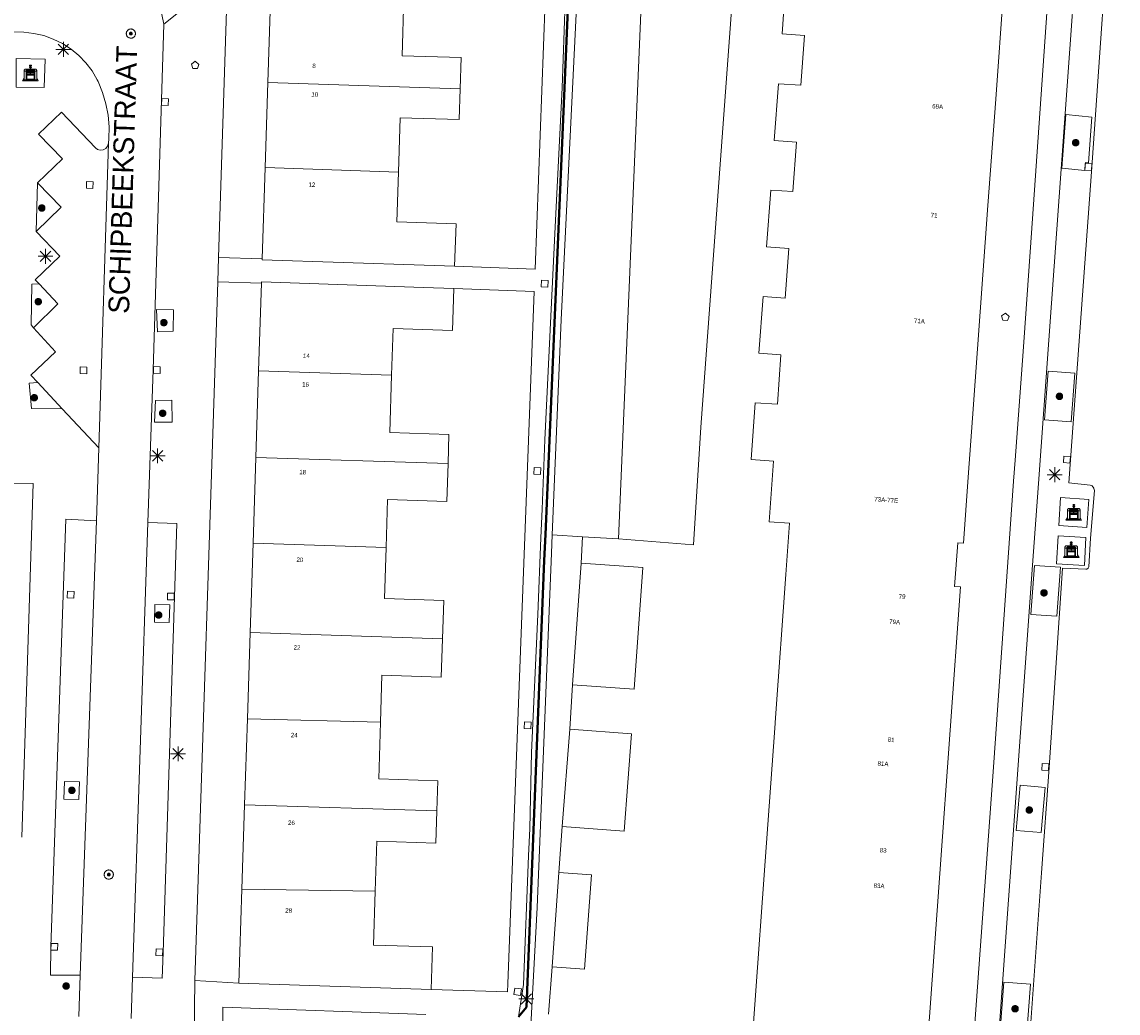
# Model space of a CAD drawing. Header units: metres. Extents: x 135779 to 137489, y 452643 to 455118.
# Tile 148 of 256: x 136192 to 136266, y 453955 to 454021. Entities that reach past the tile are written whole.
import ezdxf
from ezdxf.enums import TextEntityAlignment as Align

# ---------------------------------------------------------------- set-up
doc = ezdxf.new("R2010")
doc.units = ezdxf.units.M
doc.linetypes.add('DGN_Style_4', pattern=[89.853097, 44.898487, -22.449243, 0.056123, -22.449243])
for name, color, linetype, lineweight in [('KTop_BAK_Afval apart plaats', 96, 'Continuous', 13), ('KTop_NAR_Huisnummer (t)', 7, 'Continuous', 13), ('KTop_NAR_Huisnummer tijdelijk (t)', 7, 'Continuous', 13), ('KTop_ORL_Weg_Straatnaam (t)', 7, 'Continuous', 13), ('KTop_PAL_Lichtmast', 40, 'Continuous', 13), ('KTop_PND_Grondvlaksituatie van BAG-pand [tachy]', 1, 'Continuous', 13), ('KTop_PND_Pandscheiding', 40, 'Continuous', 13), ('KTop_PUT_Brandkraan of -put', 1, 'Continuous', 13), ('KTop_PUT_Inspectie- of rioolput', 15, 'Continuous', 13), ('KTop_PUT_Kolk', 15, 'Continuous', 13), ('KTop_SHD_Hek (l)', 15, 'DGN_Style_4', 40), ('KTop_VGO_Boom', 92, 'Continuous', 13), ('KTop_WGD_Fietspad', 40, 'Continuous', 13), ('KTop_WGD_Parkeervlak', 251, 'Continuous', 13), ('KTop_WGD_Rijbaan_Lokale weg', 251, 'Continuous', 13), ('KTop_WGD_Voetpad', 251, 'Continuous', 13), ('KTop_WGD_Voetpad_achterpad', 251, 'Continuous', 13)]:
    doc.layers.add(name, color=color, linetype=linetype, lineweight=lineweight)
doc.styles.add('Style-ROVU', font='ROVU.shx')
doc.styles.add('Style-ROVUCURSIEF', font='ROVUCURSIEF.shx')

# ---------------------------------------------------------------- blocks, each defined once
blk = doc.blocks.new('BAK_Afval_apart_plaats')
at = {"layer": 'KTop_BAK_Afval apart plaats'}
for p, q in [((-0.43, 0.141), (-0.425, 0.168)), ((-0.43, 0.118), (-0.43, 0.141)), ((-0.29, 0.118), (-0.43, 0.118)), ((-0.43, 0.118), (-0.43, -0.457)), ((-0.29, 0.118), (-0.43, 0.118)), ((-0.425, 0.168), (-0.416, 0.193)), ((-0.416, 0.193), (-0.403, 0.215)), ((-0.403, 0.215), (-0.384, 0.24)), ((-0.384, 0.24), (-0.364, 0.258)), ((-0.364, 0.258), (-0.342, 0.272)), ((-0.342, 0.272), (0, 0.272)), ((-0.282, 0.167), (-0.29, 0.146)), ((-0.282, 0.167), (-0.29, 0.146)), ((-0.29, 0.146), (-0.29, 0.118)), ((-0.29, 0.146), (-0.29, 0.118)), ((-0.29, -0.429), (-0.29, 0.118)), ((-0.29, 0.118), (-0.29, -0.429)), ((-0.273, 0.186), (-0.282, 0.167)), ((-0.273, 0.186), (-0.282, 0.167)), ((-0.248, 0.217), (-0.273, 0.186)), ((-0.248, 0.217), (-0.273, 0.186)), ((0.248, 0.217), (-0.248, 0.217)), ((0.248, 0.217), (-0.248, 0.217)), ((-0.242, 0.081), (-0.242, 0.153)), ((-0.242, 0.153), (0.242, 0.153)), ((0.242, 0.081), (-0.242, 0.081)), ((-0.242, 0.034), (-0.242, 0.081)), ((-0.242, 0.081), (0.242, 0.081)), ((-0.242, -0.059), (-0.242, 0.034)), ((-0.242, 0.034), (0.242, 0.034)), ((0.242, 0.034), (-0.242, 0.034)), ((-0.073, 0.513), (-0.072, 0.515)), ((-0.073, 0.513), (-0.073, 0.49)), ((-0.072, 0.511), (-0.073, 0.513)), ((-0.072, 0.511), (-0.073, 0.513)), ((-0.073, 0.49), (-0.072, 0.488)), ((-0.073, 0.399), (-0.073, 0.376)), ((-0.072, 0.397), (-0.073, 0.399)), ((-0.073, 0.376), (-0.072, 0.374)), ((-0.072, 0.515), (-0.071, 0.516)), ((-0.07, 0.51), (-0.072, 0.511)), ((-0.07, 0.51), (-0.072, 0.511)), ((-0.072, 0.488), (-0.07, 0.486)), ((-0.07, 0.396), (-0.072, 0.397)), ((-0.072, 0.374), (-0.07, 0.373)), ((-0.071, 0.516), (-0.07, 0.517)), ((-0.07, 0.517), (-0.067, 0.519)), ((-0.069, 0.509), (-0.07, 0.51)), ((-0.069, 0.509), (-0.07, 0.51)), ((-0.07, 0.486), (-0.069, 0.485)), ((-0.069, 0.395), (-0.07, 0.396)), ((-0.07, 0.373), (-0.069, 0.371)), ((-0.066, 0.507), (-0.069, 0.509)), ((-0.066, 0.507), (-0.069, 0.509)), ((-0.069, 0.485), (-0.066, 0.484)), ((-0.066, 0.394), (-0.069, 0.395)), ((-0.069, 0.371), (-0.066, 0.37)), ((-0.067, 0.519), (-0.065, 0.52)), ((-0.063, 0.506), (-0.066, 0.507)), ((-0.063, 0.506), (-0.066, 0.507)), ((-0.066, 0.484), (-0.063, 0.483)), ((-0.063, 0.392), (-0.066, 0.394)), ((-0.066, 0.37), (-0.063, 0.369)), ((-0.065, 0.52), (-0.061, 0.521)), ((-0.059, 0.505), (-0.063, 0.506)), ((-0.059, 0.505), (-0.063, 0.506)), ((-0.063, 0.483), (-0.059, 0.482)), ((-0.059, 0.391), (-0.063, 0.392)), ((-0.063, 0.369), (-0.059, 0.368)), ((-0.061, 0.521), (-0.055, 0.523)), ((-0.054, 0.504), (-0.059, 0.505)), ((-0.054, 0.504), (-0.059, 0.505)), ((-0.059, 0.482), (-0.054, 0.481)), ((-0.054, 0.39), (-0.059, 0.391)), ((-0.059, 0.368), (-0.054, 0.367)), ((-0.055, 0.523), (-0.049, 0.524)), ((-0.048, 0.503), (-0.054, 0.504)), ((-0.048, 0.503), (-0.054, 0.504)), ((-0.054, 0.481), (-0.048, 0.48)), ((-0.048, 0.389), (-0.054, 0.39)), ((-0.054, 0.367), (-0.048, 0.366)), ((-0.049, 0.524), (-0.043, 0.525)), ((-0.043, 0.502), (-0.048, 0.503)), ((-0.043, 0.502), (-0.048, 0.503)), ((-0.048, 0.48), (-0.043, 0.479)), ((-0.043, 0.388), (-0.048, 0.389)), ((-0.048, 0.366), (-0.043, 0.365)), ((-0.043, 0.525), (-0.035, 0.526)), ((-0.036, 0.501), (-0.043, 0.502)), ((-0.036, 0.501), (-0.043, 0.502)), ((-0.043, 0.479), (-0.036, 0.478)), ((-0.036, 0.388), (-0.043, 0.388)), ((-0.043, 0.365), (-0.036, 0.364)), ((-0.03, 0.501), (-0.036, 0.501)), ((-0.03, 0.501), (-0.036, 0.501)), ((-0.036, 0.478), (-0.03, 0.478)), ((-0.03, 0.387), (-0.036, 0.388)), ((-0.036, 0.364), (-0.03, 0.364)), ((-0.035, 0.526), (-0.029, 0.527)), ((-0.021, 0.5), (-0.03, 0.501)), ((-0.021, 0.5), (-0.03, 0.501)), ((-0.03, 0.478), (-0.028, 0.478)), ((-0.021, 0.387), (-0.03, 0.387)), ((-0.03, 0.364), (-0.028, 0.364)), ((-0.029, 0.527), (-0.023, 0.527)), ((-0.028, 0.478), (-0.021, 0.477)), ((-0.028, 0.468), (-0.028, 0.478)), ((-0.028, 0.478), (-0.021, 0.477)), ((-0.028, 0.4), (-0.028, 0.468)), ((-0.028, 0.468), (-0.021, 0.468)), ((-0.021, 0.468), (-0.028, 0.468)), ((-0.021, 0.4), (-0.028, 0.4)), ((-0.028, 0.364), (-0.021, 0.363)), ((-0.028, 0.355), (-0.028, 0.364)), ((-0.028, 0.364), (-0.021, 0.363)), ((-0.028, 0.272), (-0.028, 0.355)), ((-0.028, 0.355), (-0.021, 0.354)), ((-0.021, 0.354), (-0.028, 0.355)), ((0.028, 0.272), (-0.028, 0.272)), ((-0.023, 0.527), (-0.013, 0.528)), ((-0.014, 0.5), (-0.021, 0.5)), ((-0.014, 0.5), (-0.021, 0.5)), ((-0.021, 0.477), (-0.014, 0.477)), ((-0.021, 0.477), (-0.014, 0.477)), ((-0.021, 0.468), (-0.014, 0.468)), ((-0.014, 0.468), (-0.021, 0.468)), ((-0.014, 0.399), (-0.021, 0.4)), ((-0.014, 0.386), (-0.021, 0.387)), ((-0.021, 0.363), (-0.014, 0.363)), ((-0.021, 0.363), (-0.014, 0.363)), ((-0.021, 0.354), (-0.014, 0.354)), ((-0.014, 0.354), (-0.021, 0.354)), ((0, 0.5), (-0.014, 0.5)), ((0, 0.5), (-0.014, 0.5)), ((-0.014, 0.477), (0, 0.477)), ((-0.014, 0.477), (0, 0.477)), ((-0.014, 0.468), (0, 0.468)), ((0, 0.468), (-0.014, 0.468)), ((0, 0.399), (-0.014, 0.399)), ((0, 0.386), (-0.014, 0.386)), ((-0.014, 0.363), (0, 0.363)), ((-0.014, 0.363), (0, 0.363)), ((-0.014, 0.354), (0, 0.354)), ((0, 0.354), (-0.014, 0.354)), ((-0.013, 0.528), (-0.005, 0.528)), ((-0.005, 0.528), (0, 0.528)), ((0, 0.528), (0.005, 0.528)), ((0, 0.5), (0, 0.477)), ((0, 0.477), (0, 0.5)), ((0, 0.477), (0, 0.5)), ((0, 0.5), (0.014, 0.5)), ((0.014, 0.5), (0, 0.5)), ((0.014, 0.477), (0, 0.477)), ((0, 0.477), (0.014, 0.477)), ((0.014, 0.468), (0, 0.468)), ((0, 0.468), (0, 0.399)), ((0, 0.468), (0, 0.399)), ((0.014, 0.468), (0, 0.468)), ((0, 0.399), (0.014, 0.399)), ((0, 0.363), (0, 0.386)), ((0, 0.363), (0, 0.386)), ((0, 0.386), (0.014, 0.386)), ((0.014, 0.363), (0, 0.363)), ((0, 0.363), (0.014, 0.363)), ((0, 0.354), (0.014, 0.354)), ((0, 0.272), (0, 0.354)), ((0, 0.354), (0, 0.272)), ((0.014, 0.354), (0, 0.354)), ((0, 0.272), (0.342, 0.272)), ((0.028, 0.272), (0, 0.272)), ((0, 0.272), (0.028, 0.272)), ((0.005, 0.528), (0.013, 0.528)), ((0.013, 0.528), (0.023, 0.527)), ((0.014, 0.5), (0.021, 0.5)), ((0.021, 0.5), (0.014, 0.5)), ((0.021, 0.477), (0.014, 0.477)), ((0.014, 0.477), (0.021, 0.477)), ((0.021, 0.468), (0.014, 0.468)), ((0.021, 0.468), (0.014, 0.468)), ((0.014, 0.399), (0.021, 0.4)), ((0.014, 0.386), (0.021, 0.387)), ((0.021, 0.363), (0.014, 0.363)), ((0.014, 0.363), (0.021, 0.363)), ((0.014, 0.354), (0.021, 0.354)), ((0.021, 0.354), (0.014, 0.354)), ((0.021, 0.5), (0.03, 0.501)), ((0.03, 0.501), (0.021, 0.5)), ((0.028, 0.478), (0.021, 0.477)), ((0.021, 0.477), (0.028, 0.478)), ((0.021, 0.468), (0.028, 0.468)), ((0.028, 0.468), (0.021, 0.468)), ((0.028, 0.468), (0.021, 0.468)), ((0.021, 0.4), (0.028, 0.4)), ((0.021, 0.387), (0.03, 0.387)), ((0.028, 0.364), (0.021, 0.363)), ((0.021, 0.363), (0.028, 0.364)), ((0.021, 0.354), (0.028, 0.355)), ((0.028, 0.355), (0.021, 0.354)), ((0.023, 0.527), (0.029, 0.527)), ((0.03, 0.478), (0.028, 0.478)), ((0.028, 0.478), (0.028, 0.468)), ((0.028, 0.4), (0.028, 0.468)), ((0.03, 0.364), (0.028, 0.364)), ((0.028, 0.364), (0.028, 0.355)), ((0.028, 0.355), (0.028, 0.272)), ((0.029, 0.527), (0.035, 0.526)), ((0.03, 0.501), (0.036, 0.501)), ((0.036, 0.501), (0.03, 0.501)), ((0.036, 0.478), (0.03, 0.478)), ((0.03, 0.387), (0.036, 0.388)), ((0.036, 0.364), (0.03, 0.364)), ((0.035, 0.526), (0.043, 0.525)), ((0.036, 0.501), (0.043, 0.502)), ((0.043, 0.502), (0.036, 0.501)), ((0.043, 0.479), (0.036, 0.478)), ((0.036, 0.388), (0.043, 0.388)), ((0.043, 0.365), (0.036, 0.364)), ((0.043, 0.525), (0.049, 0.524)), ((0.043, 0.502), (0.048, 0.503)), ((0.048, 0.503), (0.043, 0.502)), ((0.048, 0.48), (0.043, 0.479)), ((0.043, 0.388), (0.048, 0.389)), ((0.048, 0.366), (0.043, 0.365)), ((0.048, 0.503), (0.054, 0.504)), ((0.054, 0.504), (0.048, 0.503)), ((0.054, 0.481), (0.048, 0.48)), ((0.048, 0.389), (0.054, 0.39)), ((0.054, 0.367), (0.048, 0.366)), ((0.049, 0.524), (0.055, 0.523)), ((0.054, 0.504), (0.059, 0.505)), ((0.059, 0.505), (0.054, 0.504)), ((0.059, 0.482), (0.054, 0.481)), ((0.054, 0.39), (0.059, 0.391)), ((0.059, 0.368), (0.054, 0.367)), ((0.055, 0.523), (0.061, 0.521)), ((0.059, 0.505), (0.063, 0.506)), ((0.063, 0.506), (0.059, 0.505)), ((0.063, 0.483), (0.059, 0.482)), ((0.059, 0.391), (0.063, 0.392)), ((0.063, 0.369), (0.059, 0.368)), ((0.061, 0.521), (0.065, 0.52)), ((0.063, 0.506), (0.066, 0.507)), ((0.066, 0.507), (0.063, 0.506)), ((0.066, 0.484), (0.063, 0.483)), ((0.063, 0.392), (0.066, 0.394)), ((0.066, 0.37), (0.063, 0.369)), ((0.065, 0.52), (0.067, 0.519)), ((0.066, 0.507), (0.069, 0.509)), ((0.069, 0.509), (0.066, 0.507)), ((0.069, 0.485), (0.066, 0.484)), ((0.066, 0.394), (0.069, 0.395)), ((0.069, 0.371), (0.066, 0.37)), ((0.067, 0.519), (0.07, 0.517)), ((0.069, 0.509), (0.07, 0.51)), ((0.07, 0.51), (0.069, 0.509)), ((0.07, 0.486), (0.069, 0.485)), ((0.069, 0.395), (0.07, 0.396)), ((0.07, 0.373), (0.069, 0.371)), ((0.07, 0.517), (0.071, 0.516)), ((0.07, 0.51), (0.072, 0.511)), ((0.072, 0.511), (0.07, 0.51)), ((0.072, 0.488), (0.07, 0.486)), ((0.07, 0.396), (0.072, 0.397)), ((0.072, 0.374), (0.07, 0.373)), ((0.071, 0.516), (0.072, 0.515)), ((0.072, 0.515), (0.073, 0.513)), ((0.072, 0.511), (0.073, 0.513)), ((0.073, 0.513), (0.072, 0.511)), ((0.073, 0.49), (0.072, 0.488)), ((0.072, 0.397), (0.073, 0.399)), ((0.073, 0.376), (0.072, 0.374)), ((0.073, 0.513), (0.073, 0.49)), ((0.073, 0.399), (0.073, 0.376)), ((0.242, 0.153), (0.242, 0.081)), ((0.242, 0.081), (0.242, 0.034)), ((0.242, 0.034), (0.242, -0.059)), ((0.273, 0.186), (0.248, 0.217)), ((0.273, 0.186), (0.248, 0.217)), ((0.282, 0.167), (0.273, 0.186)), ((0.282, 0.167), (0.273, 0.186)), ((0.29, 0.146), (0.282, 0.167)), ((0.29, 0.146), (0.282, 0.167)), ((0.29, 0.118), (0.29, 0.146)), ((0.29, 0.118), (0.29, 0.146)), ((0.43, 0.118), (0.29, 0.118)), ((0.29, 0.118), (0.29, -0.429)), ((0.43, 0.118), (0.29, 0.118)), ((0.29, -0.429), (0.29, 0.118)), ((0.342, 0.272), (0.364, 0.258)), ((0.364, 0.258), (0.384, 0.24)), ((0.384, 0.24), (0.403, 0.215)), ((0.403, 0.215), (0.416, 0.193)), ((0.416, 0.193), (0.425, 0.168)), ((0.425, 0.168), (0.43, 0.141)), ((0.43, 0.141), (0.43, 0.118)), ((0.43, -0.457), (0.43, 0.118)), ((-0.528, -0.528), (-0.43, -0.332)), ((0.528, -0.528), (-0.528, -0.528)), ((-0.43, -0.332), (-0.43, -0.457)), ((-0.43, -0.457), (0.43, -0.457)), ((-0.43, -0.457), (0.43, -0.457)), ((0.29, -0.429), (-0.29, -0.429)), ((-0.29, -0.429), (0.29, -0.429)), ((0.242, -0.059), (-0.242, -0.059)), ((-0.242, -0.059), (-0.242, -0.092)), ((0.242, -0.059), (-0.242, -0.059)), ((-0.242, -0.092), (0.242, -0.092)), ((-0.242, -0.11), (-0.242, -0.092)), ((-0.242, -0.092), (0.242, -0.092)), ((0.242, -0.11), (-0.242, -0.11)), ((0.242, -0.11), (-0.242, -0.11)), ((-0.242, -0.147), (0.242, -0.147)), ((-0.242, -0.41), (-0.242, -0.147)), ((0.242, -0.41), (-0.242, -0.41)), ((0.242, -0.11), (0.242, -0.059)), ((0.242, -0.092), (0.242, -0.11)), ((0.242, -0.092), (0.242, -0.11)), ((0.242, -0.147), (0.242, -0.41)), ((0.43, -0.457), (0.43, -0.332)), ((0.43, -0.332), (0.528, -0.528))]:
    blk.add_line(p, q, dxfattribs=at)
at = {"layer": 'KTop_BAK_Afval apart plaats', "flags": 128}
blk.add_lwpolyline([(0.029, 0.413), (0.035, 0.412), (0.043, 0.411), (0.049, 0.41), (0.055, 0.409), (0.061, 0.407), (0.065, 0.406), (0.067, 0.405), (0.07, 0.403), (0.071, 0.402), (0.072, 0.401), (0.073, 0.399), (0.072, 0.397), (0.07, 0.396), (0.069, 0.395), (0.066, 0.394), (0.063, 0.392), (0.059, 0.391), (0.054, 0.39), (0.048, 0.389), (0.043, 0.388), (0.036, 0.388), (0.03, 0.387), (0.021, 0.387), (0.014, 0.386), (0, 0.386), (-0.014, 0.386), (-0.021, 0.387), (-0.03, 0.387), (-0.036, 0.388), (-0.043, 0.388), (-0.048, 0.389), (-0.054, 0.39), (-0.059, 0.391), (-0.063, 0.392), (-0.066, 0.394), (-0.069, 0.395), (-0.07, 0.396), (-0.072, 0.397), (-0.073, 0.399), (-0.072, 0.401), (-0.071, 0.402), (-0.07, 0.403), (-0.067, 0.405), (-0.065, 0.406), (-0.061, 0.407), (-0.055, 0.409), (-0.049, 0.41), (-0.043, 0.411), (-0.035, 0.412), (-0.029, 0.413), (-0.028, 0.413), (-0.028, 0.4), (-0.021, 0.4), (-0.014, 0.399), (0, 0.399), (0.014, 0.399), (0.021, 0.4), (0.028, 0.4), (0.028, 0.413), (0.029, 0.413), (0.028, 0.413)], dxfattribs=at)
at = {"layer": 'KTop_BAK_Afval apart plaats'}
for p in [(0, 0), (-0.43, -0.457)]:
    blk.add_point(p, dxfattribs=at)
blk = doc.blocks.new('PAL_Lichtmast')
at = {"layer": 'KTop_PAL_Lichtmast'}
for p, q in [((-0.354, -0.354), (0.354, 0.354)), ((0.354, -0.354), (-0.354, 0.354)), ((0, -0.5), (0, 0.5)), ((-0.5, 0), (0.5, 0))]:
    blk.add_line(p, q, dxfattribs=at)
blk = doc.blocks.new('PUT_Brandkraan_of_-put')
at = {"layer": 'KTop_PUT_Brandkraan of -put'}
for p, q in [((-0.25, 0.034), (0, 0.25)), ((-0.158, -0.25), (-0.25, 0.034)), ((0, 0.25), (0.25, 0.033)), ((0.25, 0.033), (0.158, -0.25)), ((0.158, -0.25), (-0.158, -0.25))]:
    blk.add_line(p, q, dxfattribs=at)
blk = doc.blocks.new('PUT_Inspectie-_of_rioolput')
at = {"layer": 'KTop_PUT_Inspectie- of rioolput', "flags": 128}
for points in [[(0.31, 0), (0.308, 0.032), (0.303, 0.064), (0.294, 0.095), (0.283, 0.126), (0.268, 0.155), (0.25, 0.182), (0.23, 0.207), (0.207, 0.23), (0.182, 0.25), (0.154, 0.268), (0.126, 0.283), (0.095, 0.294), (0.064, 0.303), (0.032, 0.308), (0, 0.309), (-0.032, 0.308), (-0.064, 0.303), (-0.096, 0.294), (-0.126, 0.283), (-0.155, 0.268), (-0.182, 0.25), (-0.207, 0.23), (-0.23, 0.207), (-0.25, 0.182), (-0.268, 0.154), (-0.283, 0.126), (-0.294, 0.095), (-0.303, 0.064), (-0.308, 0.032), (-0.309, 0), (-0.308, -0.032), (-0.303, -0.064), (-0.294, -0.096), (-0.283, -0.126), (-0.268, -0.155), (-0.25, -0.182), (-0.23, -0.207), (-0.207, -0.23), (-0.182, -0.25), (-0.155, -0.268), (-0.126, -0.283), (-0.096, -0.294), (-0.064, -0.303), (-0.032, -0.308), (0, -0.309), (0.032, -0.308), (0.064, -0.303), (0.095, -0.294), (0.126, -0.283), (0.155, -0.268), (0.182, -0.25), (0.207, -0.23), (0.23, -0.207), (0.25, -0.182), (0.268, -0.155), (0.283, -0.126), (0.294, -0.096), (0.303, -0.064), (0.308, -0.032), (0.31, 0)], [(0.095, 0), (0.094, 0.009), (0.092, 0.019), (0.09, 0.029), (0.086, 0.038), (0.082, 0.047), (0.076, 0.055), (0.07, 0.063), (0.063, 0.07), (0.055, 0.076), (0.047, 0.082), (0.038, 0.086), (0.029, 0.09), (0.019, 0.092), (0.009, 0.094), (0, 0.094), (-0.01, 0.094), (-0.02, 0.092), (-0.029, 0.09), (-0.039, 0.086), (-0.048, 0.082), (-0.056, 0.076), (-0.064, 0.07), (-0.071, 0.063), (-0.077, 0.055), (-0.082, 0.047), (-0.087, 0.038), (-0.09, 0.029), (-0.093, 0.019), (-0.094, 0.009), (-0.095, 0), (-0.094, -0.01), (-0.093, -0.02), (-0.09, -0.029), (-0.087, -0.039), (-0.082, -0.048), (-0.077, -0.056), (-0.071, -0.064), (-0.064, -0.071), (-0.056, -0.077), (-0.047, -0.082), (-0.039, -0.087), (-0.029, -0.09), (-0.02, -0.093), (-0.01, -0.094), (0, -0.095), (0.009, -0.094), (0.019, -0.093), (0.029, -0.09), (0.038, -0.087), (0.047, -0.082), (0.055, -0.077), (0.063, -0.071), (0.07, -0.064), (0.076, -0.056), (0.082, -0.047), (0.086, -0.039), (0.09, -0.029), (0.092, -0.02), (0.094, -0.01), (0.095, 0)], [(0.035, 0), (0.034, 0.003), (0.034, 0.007), (0.033, 0.01), (0.031, 0.014), (0.03, 0.017), (0.028, 0.02), (0.026, 0.023), (0.023, 0.026), (0.02, 0.028), (0.017, 0.03), (0.014, 0.031), (0.01, 0.033), (0.007, 0.034), (0.003, 0.034), (0, 0.034), (-0.004, 0.034), (-0.007, 0.034), (-0.011, 0.033), (-0.014, 0.031), (-0.018, 0.03), (-0.021, 0.028), (-0.023, 0.026), (-0.026, 0.023), (-0.028, 0.02), (-0.03, 0.017), (-0.032, 0.014), (-0.033, 0.01), (-0.034, 0.007), (-0.035, 0.003), (-0.035, 0), (-0.035, -0.004), (-0.034, -0.007), (-0.033, -0.011), (-0.032, -0.014), (-0.03, -0.018), (-0.028, -0.021), (-0.026, -0.023), (-0.023, -0.026), (-0.021, -0.028), (-0.017, -0.03), (-0.014, -0.032), (-0.011, -0.033), (-0.007, -0.034), (-0.004, -0.035), (0, -0.035), (0.003, -0.035), (0.007, -0.034), (0.01, -0.033), (0.014, -0.032), (0.017, -0.03), (0.02, -0.028), (0.023, -0.026), (0.026, -0.023), (0.028, -0.021), (0.03, -0.017), (0.031, -0.014), (0.033, -0.011), (0.034, -0.007), (0.034, -0.004), (0.035, 0)], [(0.01, 0.02), (0.007, 0.02), (0.005, 0.021), (0.003, 0.022), (0.001, 0.022), (-0.001, 0.022), (-0.004, 0.022), (-0.006, 0.021), (-0.008, 0.02), (-0.01, 0.019), (-0.012, 0.018), (-0.014, 0.017), (-0.016, 0.015), (-0.017, 0.013), (-0.019, 0.012), (-0.02, 0.009), (-0.021, 0.007), (-0.022, 0.005), (-0.022, 0.003), (-0.022, 0.001), (-0.022, -0.001), (-0.022, -0.004), (-0.022, -0.006), (-0.021, -0.008), (-0.02, -0.01), (-0.019, -0.012), (-0.017, -0.014), (-0.016, -0.016), (-0.014, -0.017), (-0.012, -0.019), (-0.01, -0.02), (-0.008, -0.021), (-0.006, -0.022), (-0.003, -0.022), (-0.001, -0.022), (0.001, -0.022), (0.003, -0.022), (0.005, -0.022), (0.008, -0.021), (0.01, -0.02), (0.012, -0.019), (0.014, -0.017), (0.015, -0.016), (0.017, -0.014), (0.018, -0.012), (0.02, -0.01), (0.02, -0.008), (0.021, -0.006), (0.022, -0.003), (0.022, -0.001), (0.022, 0.001), (0.022, 0.003), (0.021, 0.005), (0.02, 0.008), (0.019, 0.01), (0.018, 0.012), (0.017, 0.014), (0.015, 0.015), (0.013, 0.017), (0.012, 0.018), (0.01, 0.02)]]:
    blk.add_lwpolyline(points, dxfattribs=at)
blk = doc.blocks.new('PUT_Kolk')
at = {"layer": 'KTop_PUT_Kolk', "flags": 128}
blk.add_lwpolyline([(0.225, -0.225), (0.225, 0.225), (-0.225, 0.225), (-0.225, -0.225), (0.225, -0.225)], dxfattribs=at)
blk = doc.blocks.new('VGO_Boom')
at = {"layer": 'KTop_VGO_Boom', "flags": 128}
for points in [[(0.215, 0), (0.214, 0.022), (0.21, 0.045), (0.204, 0.066), (0.196, 0.087), (0.186, 0.108), (0.174, 0.126), (0.16, 0.144), (0.144, 0.16), (0.126, 0.174), (0.107, 0.186), (0.087, 0.196), (0.066, 0.204), (0.045, 0.21), (0.022, 0.214), (-0.001, 0.215), (-0.023, 0.214), (-0.045, 0.21), (-0.067, 0.204), (-0.088, 0.196), (-0.108, 0.186), (-0.127, 0.174), (-0.144, 0.16), (-0.16, 0.144), (-0.174, 0.126), (-0.187, 0.107), (-0.197, 0.087), (-0.205, 0.066), (-0.211, 0.045), (-0.214, 0.022), (-0.215, -0.001), (-0.214, -0.023), (-0.211, -0.045), (-0.205, -0.067), (-0.197, -0.088), (-0.187, -0.108), (-0.174, -0.127), (-0.16, -0.144), (-0.144, -0.16), (-0.127, -0.174), (-0.108, -0.187), (-0.088, -0.197), (-0.067, -0.205), (-0.045, -0.211), (-0.023, -0.214), (0, -0.215), (0.022, -0.214), (0.045, -0.211), (0.066, -0.205), (0.087, -0.197), (0.108, -0.187), (0.126, -0.174), (0.144, -0.16), (0.16, -0.144), (0.174, -0.127), (0.186, -0.108), (0.196, -0.088), (0.204, -0.067), (0.21, -0.045), (0.214, -0.023), (0.215, -0.001)], [(0.155, 0), (0.154, 0.016), (0.152, 0.032), (0.147, 0.048), (0.142, 0.063), (0.134, 0.078), (0.125, 0.091), (0.115, 0.104), (0.104, 0.115), (0.091, 0.125), (0.077, 0.134), (0.063, 0.142), (0.048, 0.147), (0.032, 0.152), (0.016, 0.154), (-0.001, 0.155), (-0.017, 0.154), (-0.033, 0.152), (-0.048, 0.147), (-0.064, 0.142), (-0.078, 0.134), (-0.092, 0.125), (-0.104, 0.115), (-0.116, 0.104), (-0.126, 0.091), (-0.135, 0.077), (-0.142, 0.063), (-0.148, 0.048), (-0.152, 0.032), (-0.155, 0.016), (-0.155, -0.001), (-0.155, -0.017), (-0.152, -0.033), (-0.148, -0.048), (-0.142, -0.064), (-0.135, -0.078), (-0.126, -0.092), (-0.116, -0.104), (-0.104, -0.116), (-0.092, -0.126), (-0.078, -0.135), (-0.064, -0.142), (-0.048, -0.148), (-0.033, -0.152), (-0.017, -0.155), (0, -0.155), (0.016, -0.155), (0.032, -0.152), (0.048, -0.148), (0.063, -0.142), (0.078, -0.135), (0.091, -0.126), (0.104, -0.116), (0.115, -0.104), (0.125, -0.092), (0.134, -0.078), (0.142, -0.064), (0.147, -0.048), (0.152, -0.033), (0.154, -0.017), (0.155, -0.001)], [(0.095, 0), (0.094, 0.01), (0.093, 0.02), (0.09, 0.029), (0.087, 0.039), (0.082, 0.048), (0.077, 0.056), (0.071, 0.064), (0.064, 0.071), (0.056, 0.077), (0.047, 0.082), (0.039, 0.087), (0.029, 0.09), (0.02, 0.093), (0.01, 0.094), (-0.001, 0.095), (-0.01, 0.094), (-0.02, 0.093), (-0.03, 0.09), (-0.039, 0.087), (-0.048, 0.082), (-0.056, 0.077), (-0.064, 0.071), (-0.071, 0.064), (-0.077, 0.056), (-0.083, 0.047), (-0.087, 0.039), (-0.091, 0.029), (-0.093, 0.02), (-0.095, 0.01), (-0.095, -0.001), (-0.095, -0.01), (-0.093, -0.02), (-0.091, -0.03), (-0.087, -0.039), (-0.083, -0.048), (-0.077, -0.056), (-0.071, -0.064), (-0.064, -0.071), (-0.056, -0.077), (-0.048, -0.083), (-0.039, -0.087), (-0.03, -0.091), (-0.02, -0.093), (-0.01, -0.095), (0, -0.095), (0.01, -0.095), (0.02, -0.093), (0.029, -0.091), (0.039, -0.087), (0.048, -0.083), (0.056, -0.077), (0.064, -0.071), (0.071, -0.064), (0.077, -0.056), (0.082, -0.048), (0.087, -0.039), (0.09, -0.03), (0.093, -0.02), (0.094, -0.01), (0.095, -0.001)], [(0.035, 0), (0.035, 0.004), (0.034, 0.007), (0.033, 0.011), (0.032, 0.014), (0.03, 0.018), (0.028, 0.021), (0.026, 0.023), (0.023, 0.026), (0.021, 0.028), (0.017, 0.03), (0.014, 0.032), (0.011, 0.033), (0.007, 0.034), (0.004, 0.035), (-0.001, 0.035), (-0.004, 0.035), (-0.008, 0.034), (-0.011, 0.033), (-0.015, 0.032), (-0.018, 0.03), (-0.021, 0.028), (-0.024, 0.026), (-0.027, 0.023), (-0.029, 0.021), (-0.031, 0.017), (-0.032, 0.014), (-0.034, 0.011), (-0.035, 0.007), (-0.035, 0.004), (-0.035, -0.001), (-0.035, -0.004), (-0.035, -0.008), (-0.034, -0.011), (-0.032, -0.015), (-0.031, -0.018), (-0.029, -0.021), (-0.027, -0.024), (-0.024, -0.027), (-0.021, -0.029), (-0.018, -0.031), (-0.015, -0.032), (-0.011, -0.034), (-0.008, -0.035), (-0.004, -0.035), (0, -0.035), (0.004, -0.035), (0.007, -0.035), (0.011, -0.034), (0.014, -0.032), (0.018, -0.031), (0.021, -0.029), (0.023, -0.027), (0.026, -0.024), (0.028, -0.021), (0.03, -0.018), (0.032, -0.015), (0.033, -0.011), (0.034, -0.008), (0.035, -0.004), (0.035, 0)]]:
    blk.add_lwpolyline(points, dxfattribs=at)

msp = doc.modelspace()

# ---------------------------------------------------------------- linework, layer by layer
at = {"layer": 'KTop_PND_Grondvlaksituatie van BAG-pand [tachy]', "flags": 128}
for points in [[(136243.678, 454024.55), (136243.39, 454020.603), (136244.898, 454020.493), (136244.652, 454017.124), (136243.142, 454017.235), (136242.861, 454013.397), (136244.371, 454013.286), (136244.127, 454009.948), (136242.624, 454010.058), (136242.344, 454006.219), (136243.847, 454006.109), (136243.603, 454002.766), (136242.107, 454002.877), (136241.823, 453999.041), (136243.318, 453998.931), (136243.08, 453995.597), (136241.581, 453995.704), (136241.307, 453991.875), (136242.803, 453991.768), (136242.511, 453987.674), (136243.897, 453987.575), (136243.648, 453984.106), (136242.953, 453974.431), (136242.903, 453973.733), (136242.255, 453964.757), (136241.556, 453955.082), (136240.858, 453945.407)], [(136208.878, 454023.519), (136208.674, 454017.305)], [(136249.182, 453903.58), (136249.191, 453903.712), (136249.33, 453905.66), (136249.901, 453905.617), (136250.587, 453915.442), (136251.273, 453925.259), (136251.946, 453934.899), (136252.643, 453944.574), (136253.339, 453954.248), (136254.036, 453963.923), (136254.732, 453973.598), (136255.429, 453983.272), (136255.04, 453983.3), (136255.258, 453986.241), (136255.638, 453986.221), (136255.962, 453990.681), (136256.251, 453994.665), (136256.771, 454001.835), (136257.292, 454009.017), (136257.813, 454016.193), (136258.344, 454023.509)], [(136221.665, 454016.877), (136221.731, 454019.001), (136217.741, 454019.121), (136217.864, 454023.101)], [(136208.674, 454017.305), (136208.486, 454011.571)], [(136217.496, 454011.264), (136217.611, 454014.931), (136221.601, 454014.811), (136221.665, 454016.877)], [(136208.486, 454011.571), (136208.283, 454005.409)], [(136221.283, 454004.921), (136221.381, 454007.781), (136217.391, 454007.911), (136217.496, 454011.264)], [(136208.283, 454005.409), (136208.281, 454005.341), (136219.22, 454004.988), (136221.283, 454004.921)], [(136208.238, 454003.76), (136208.048, 453997.844)], [(136221.221, 454003.421), (136219.178, 454003.489), (136208.241, 454003.851), (136208.238, 454003.76)], [(136217.032, 453997.562), (136217.131, 454000.701), (136221.131, 454000.571), (136221.221, 454003.421)], [(136208.048, 453997.844), (136207.861, 453992.014)], [(136220.84, 453991.611), (136220.901, 453993.561), (136216.911, 453993.691), (136217.032, 453997.562)], [(136207.861, 453992.014), (136207.674, 453986.215)], [(136216.659, 453985.933), (136216.755, 453989.161), (136220.755, 453989.031), (136220.84, 453991.611)], [(136207.674, 453986.215), (136207.481, 453980.199)], [(136220.466, 453979.771), (136220.551, 453982.351), (136216.551, 453982.481), (136216.659, 453985.933)], [(136229.817, 453984.873), (136229.236, 453976.668)], [(136229.236, 453976.668), (136233.415, 453976.372), (136233.996, 453984.577), (136229.817, 453984.873)], [(136207.481, 453980.199), (136207.294, 453974.365)], [(136216.281, 453974.132), (136216.381, 453977.321), (136220.381, 453977.191), (136220.466, 453979.771)], [(136207.294, 453974.365), (136207.107, 453968.561)], [(136220.093, 453968.16), (136220.161, 453970.181), (136216.161, 453970.311), (136216.281, 453974.132)], [(136228.549, 453967.107), (136232.727, 453966.786), (136233.232, 453973.359), (136229.053, 453973.68)], [(136229.053, 453973.68), (136228.549, 453967.107)], [(136207.107, 453968.561), (136206.925, 453962.861)], [(136215.921, 453962.736), (136216.031, 453966.111), (136220.021, 453965.981), (136220.093, 453968.16)], [(136227.866, 453957.636), (136230.059, 453957.478), (136230.518, 453963.848), (136228.326, 453964.006)], [(136228.326, 453964.006), (136227.866, 453957.636)], [(136206.925, 453962.861), (136206.721, 453956.531)], [(136219.711, 453956.111), (136219.801, 453958.971), (136215.801, 453959.101), (136215.921, 453962.736)], [(136206.721, 453956.531), (136219.711, 453956.111)]]:
    msp.add_lwpolyline(points, dxfattribs=at)
at = {"layer": 'KTop_PND_Pandscheiding', "flags": 128}
for points in [[(136221.665, 454016.877), (136208.674, 454017.305)], [(136217.496, 454011.264), (136208.486, 454011.571)], [(136217.032, 453997.562), (136208.048, 453997.844)], [(136207.861, 453992.014), (136220.84, 453991.611)], [(136207.674, 453986.215), (136216.659, 453985.933)], [(136207.481, 453980.199), (136220.466, 453979.771)], [(136216.281, 453974.132), (136207.294, 453974.365)], [(136220.093, 453968.16), (136207.107, 453968.561)], [(136215.921, 453962.736), (136206.925, 453962.861)]]:
    msp.add_lwpolyline(points, dxfattribs=at)
at = {"layer": 'KTop_SHD_Hek (l)', "flags": 128}
for points in [[(136228.959, 454022.748), (136227.409, 453986.811)], [(136227.409, 453986.811), (136227.333, 453985.049), (136226.135, 453954.913), (136225.602, 453954.247)]]:
    msp.add_lwpolyline(points, dxfattribs=at)
at = {"layer": 'KTop_WGD_Fietspad', "flags": 128}
for points in [[(136263.814, 454058.779), (136263.82, 454058.43), (136263.67, 454055.59), (136262.722, 454043.704), (136262.343, 454038.487), (136261.685, 454028.154), (136260.188, 454006.516), (136259.665, 453999.17), (136259.12, 453991.826), (136259.02, 453990.403), (136259.02, 453990.402), (136257.665, 453971.114), (136256.173, 453950.726), (136255.106, 453935.836), (136251.353, 453895.977)], [(136254.211, 453900.164), (136254.51, 453904.309), (136256.015, 453925.19), (136258.272, 453956.504), (136260.306, 453984.734), (136260.704, 453990.25), (136265.273, 454053.633), (136265.395, 454054.162), (136265.525, 454054.623), (136265.671, 454054.931), (136265.9, 454055.4), (136265.958, 454055.546), (136266.075, 454055.671)]]:
    msp.add_lwpolyline(points, dxfattribs=at)
at = {"layer": 'KTop_WGD_Parkeervlak', "flags": 128}
for points in [[(136227.877, 453986.783), (136228.484, 454001.306), (136230.588, 454044.44), (136230.651, 454044.57)], [(136193.041, 454007.251), (136194.721, 454008.901), (136193.121, 454010.551)], [(136192.861, 454000.761), (136194.491, 454002.381), (136193.235, 454003.72)], [(136194.799, 453995.301), (136193.151, 453997.067)], [(136227.877, 453986.783), (136229.922, 453986.661)], [(136229.922, 453986.661), (136232.354, 453986.515)], [(136201.014, 453980.892), (136202.014, 453980.859), (136202.053, 453982.058), (136201.053, 453982.091), (136201.014, 453980.892)], [(136194.909, 453968.949), (136195.909, 453968.915), (136195.95, 453970.114), (136194.95, 453970.148), (136194.909, 453968.949)]]:
    msp.add_lwpolyline(points, dxfattribs=at)
at = {"layer": 'KTop_WGD_Rijbaan_Lokale weg', "flags": 128}
for points in [[(136232.354, 453986.515), (136237.404, 453986.104), (136237.898, 453994.051), (136241.767, 454046.683), (136240.361, 454053.478), (136240.396, 454053.555), (136241.16, 454055.243)], [(136232.354, 453986.515), (136234.811, 454044.288)], [(136259.928, 453950.441), (136260.905, 453963.975), (136261.413, 453971.093), (136262.312, 453984.53), (136263.9, 453984.475), (136263.964, 453984.474), (136264.062, 453984.53), (136264.101, 453984.637), (136264.219, 453986.561), (136264.485, 453989.785), (136264.439, 453989.912), (136264.428, 453989.94), (136264.317, 453990.084), (136264.196, 453990.146), (136262.756, 453990.286), (136262.87, 453991.846), (136264.313, 454011.598), (136265.712, 454031.919)], [(136194.465, 454026.65), (136194.76, 454026.635), (136195.63, 454026.536), (136196.487, 454026.358), (136197.325, 454026.103), (136198.136, 454025.772), (136198.913, 454025.369), (136199.176, 454025.198), (136199.716, 454024.777), (136200.204, 454024.296), (136200.633, 454023.761), (136200.996, 454023.18), (136201.29, 454022.561), (136201.509, 454021.911), (136201.651, 454021.241)], [(136200.581, 453987.621), (136200.931, 453997.921), (136201.651, 454021.241)], [(136190.691, 454020.731), (136192.191, 454020.701), (136192.874, 454020.628), (136193.544, 454020.476), (136194.192, 454020.248), (136194.81, 454019.946), (136195.387, 454019.574), (136195.918, 454019.138), (136196.395, 454018.642), (136196.81, 454018.095), (136197.16, 454017.504), (136197.221, 454017.381), (136197.519, 454016.646), (136197.742, 454015.884), (136197.887, 454015.104), (136197.952, 454014.313), (136197.938, 454013.52), (136197.911, 454013.211)], [(136197.271, 453992.651), (136197.911, 454013.211)], [(136197.271, 453992.651), (136197.101, 453987.731)], [(136196.011, 453957.061), (136197.101, 453987.731)], [(136200.581, 453987.621), (136199.539, 453956.942)], [(136196.011, 453957.061), (136195.923, 453954.28)], [(136199.441, 453954.149), (136199.539, 453956.942)]]:
    msp.add_lwpolyline(points, dxfattribs=at)
at = {"layer": 'KTop_WGD_Voetpad', "flags": 128}
for points in [[(136201.651, 454021.241), (136205.884, 454024.646)], [(136205.342, 454005.511), (136205.931, 454023.581), (136208.878, 454023.519)], [(136191.689, 454016.999), (136193.581, 454016.974), (136193.641, 454018.883), (136191.689, 454018.926), (136191.689, 454016.999)], [(136197.911, 454013.211), (136197.86, 454013.018), (136197.738, 454012.861), (136197.564, 454012.763), (136197.366, 454012.741), (136197.175, 454012.797), (136197.041, 454012.901), (136194.741, 454015.311), (136193.191, 454013.831), (136194.811, 454012.161), (136193.121, 454010.551)], [(136262.289, 454011.533), (136263.829, 454011.385), (136263.866, 454011.905), (136264.088, 454011.897), (136264.307, 454014.974), (136262.546, 454015.144), (136262.289, 454011.533)], [(136193.121, 454010.551), (136193.041, 454007.251)], [(136193.041, 454007.251), (136194.641, 454005.591), (136192.971, 454004.001), (136193.235, 454003.72)], [(136205.342, 454005.511), (136205.288, 454003.861)], [(136193.235, 454003.72), (136192.75, 454003.697), (136192.702, 454000.969), (136192.861, 454000.761)], [(136203.751, 453956.701), (136205.288, 454003.861)], [(136201.217, 454000.491), (136202.284, 454000.526), (136202.309, 454001.979), (136201.167, 454001.999), (136201.217, 454000.491)], [(136192.861, 454000.761), (136194.341, 453999.141), (136192.681, 453997.571), (136193.151, 453997.067)], [(136261.354, 453997.837), (136261.104, 453994.558), (136262.906, 453994.421), (136263.156, 453997.7), (136261.354, 453997.837)], [(136193.151, 453997.067), (136192.561, 453997.021), (136192.726, 453995.31), (136194.799, 453995.301)], [(136194.799, 453995.301), (136197.271, 453992.651)], [(136201.086, 453995.857), (136201.032, 453994.389), (136202.21, 453994.401), (136202.199, 453995.886), (136201.086, 453995.857)], [(136189.928, 453990.302), (136192.831, 453990.241), (136192.061, 453966.381)], [(136263.96, 453987.287), (136264.11, 453989.168), (136262.195, 453989.304), (136262.08, 453987.427), (136263.96, 453987.287)], [(136197.101, 453987.731), (136195.041, 453987.851), (136194.021, 453958.981), (136194.011, 453957.071), (136196.011, 453957.061)], [(136199.539, 453956.942), (136201.531, 453956.861), (136201.601, 453958.591), (136202.531, 453987.561), (136200.581, 453987.621)], [(136262.036, 453986.708), (136262.028, 453986.708), (136261.923, 453984.832), (136263.801, 453984.727), (136263.906, 453986.603), (136262.036, 453986.708)], [(136260.196, 453981.418), (136261.945, 453981.294), (136262.178, 453984.593), (136260.429, 453984.717), (136260.196, 453981.418)], [(136260.892, 453966.688), (136261.153, 453969.741), (136259.46, 453969.885), (136259.2, 453966.833), (136260.892, 453966.688)], [(136203.751, 453956.701), (136203.701, 453953.006)], [(136259.907, 453953.19), (136260.157, 453956.469), (136258.355, 453956.606), (136258.105, 453953.327), (136259.907, 453953.19)]]:
    msp.add_lwpolyline(points, dxfattribs=at)
at = {"layer": 'KTop_WGD_Voetpad_achterpad', "flags": 128}
for points in [[(136229.093, 454031.386), (136229.073, 454030.929), (136228.818, 454024.38), (136228.756, 454022.754), (136228.536, 454016.943), (136228.066, 454007.574), (136227.371, 453993.195), (136227.196, 453988.524), (136227.111, 453986.582), (136226.908, 453981.402), (136226.469, 453972.101), (136226.356, 453966.97), (136226.271, 453965.116), (136225.924, 453956.437), (136225.602, 453954.247)], [(136227.281, 454022.981), (136227.411, 454022.976), (136227.404, 454022.798), (136226.715, 454004.721), (136221.283, 454004.921)], [(136208.283, 454005.409), (136205.342, 454005.511)], [(136205.288, 454003.861), (136208.238, 454003.76)], [(136221.221, 454003.421), (136226.658, 454003.203), (136224.877, 453956.486), (136224.856, 453955.945), (136219.711, 453956.111)], [(136225.94, 453939.231), (136225.94, 453944.568), (136226.329, 453951.992), (136226.868, 453961.631), (136227.825, 453985.55), (136227.877, 453986.783)], [(136229.817, 453984.873), (136229.922, 453986.661)], [(136229.053, 453973.68), (136229.236, 453976.668)], [(136228.326, 453964.006), (136228.549, 453967.107)], [(136227.618, 453954.436), (136227.866, 453957.636)], [(136206.721, 453956.531), (136203.751, 453956.701)], [(136205.604, 453952.966), (136205.632, 453954.899), (136219.34, 453954.418)]]:
    msp.add_lwpolyline(points, dxfattribs=at)

# ---------------------------------------------------------------- block references
at = {"layer": 'KTop_BAK_Afval apart plaats'}
for p in [(136192.649, 454017.951), (136263.087, 453988.299), (136262.912, 453985.776)]:
    msp.add_blockref('BAK_Afval_apart_plaats', p, dxfattribs=at)
at = {"layer": 'KTop_PAL_Lichtmast'}
for p in [(136194.872, 454019.552), (136193.663, 454005.584), (136201.232, 453992.122), (136261.797, 453990.843), (136202.612, 453972.002), (136226.13, 453955.465)]:
    msp.add_blockref('PAL_Lichtmast', p, dxfattribs=at)
at = {"layer": 'KTop_PUT_Brandkraan of -put'}
for p, rotation in [((136203.771, 454018.511), 358.1330785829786), ((136258.463, 454001.507), 355.9276862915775)]:
    msp.add_blockref('PUT_Brandkraan_of_-put', p, dxfattribs=dict(at, rotation=rotation))
at = {"layer": 'KTop_PUT_Inspectie- of rioolput'}
for p, rotation in [((136199.428, 454020.617), 296.3115896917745), ((136197.937, 453963.858), 177.9645867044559)]:
    msp.add_blockref('PUT_Inspectie-_of_rioolput', p, dxfattribs=dict(at, rotation=rotation))
at = {"layer": 'KTop_PUT_Kolk'}
for p, rotation in [((136201.737, 454016.001), 178.2315668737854), ((136264.064, 454011.617), 175.9300442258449), ((136196.653, 454010.392), 358.2170495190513), ((136227.371, 454003.736), 357.2327978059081), ((136196.232, 453997.886), 358.217049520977), ((136201.178, 453997.911), 178.053804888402), ((136262.621, 453991.865), 355.8216286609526), ((136226.871, 453991.097), 357.8544050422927), ((136195.356, 453982.754), 177.9765363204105), ((136202.122, 453982.621), 358.1613123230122), ((136226.209, 453973.929), 357.2976890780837), ((136261.163, 453971.112), 356.1723408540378), ((136194.268, 453958.981), 177.9765363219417), ((136201.356, 453958.603), 358.1613123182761), ((136225.539, 453955.946), 351.6356202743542)]:
    msp.add_blockref('PUT_Kolk', p, dxfattribs=dict(at, rotation=rotation))
at = {"layer": 'KTop_VGO_Boom'}
for p in [(136263.214, 454013.251), (136193.415, 454008.841), (136193.175, 454002.521), (136201.655, 454001.111), (136192.905, 453996.041), (136262.119, 453996.132), (136201.575, 453994.991), (136261.073, 453982.87), (136201.305, 453981.371), (136195.445, 453969.541), (136260.079, 453968.21), (136195.059, 453956.332), (136259.124, 453954.799)]:
    msp.add_blockref('VGO_Boom', p, dxfattribs=at)

# ---------------------------------------------------------------- texts
at = {"layer": 'KTop_NAR_Huisnummer (t)', "style": 'Style-ROVU'}
for s, rotation, p in [('69A', 355.9, (136254.264, 454015.669)), ('71', 355.9, (136253.886, 454008.342)), ('71A', 355.9, (136253.031, 454001.19)), ('73A-77E', 355.8, (136251.228, 453989.085)), ('79', 355.9, (136251.725, 453982.61)), ('79A', 355.9, (136251.362, 453980.883)), ('81', 355.9, (136250.984, 453972.939)), ('81A', 355.9, (136250.576, 453971.311)), ('83', 355.9, (136250.447, 453965.476)), ('83A', 355.9, (136250.31, 453963.074))]:
    msp.add_text(s, height=0.3, rotation=rotation, dxfattribs=at).set_placement(p, align=Align.MIDDLE_RIGHT)
at = {"layer": 'KTop_NAR_Huisnummer tijdelijk (t)', "style": 'Style-ROVUCURSIEF'}
for s, rotation, p in [('8', 358.1, (136211.68, 454018.44)), ('10', 358.1, (136211.617, 454016.512)), ('12', 358.1, (136211.417, 454010.427)), ('14', 358.2, (136211.051, 453998.874)), ('16', 358.2, (136210.989, 453996.944)), ('18', 358.2, (136210.799, 453991.027)), ('20', 358.2, (136210.609, 453985.111)), ('22', 358.2, (136210.419, 453979.194)), ('24', 358.2, (136210.229, 453973.276)), ('26', 358.2, (136210.039, 453967.36)), ('28', 358.2, (136209.849, 453961.443))]:
    msp.add_text(s, height=0.3, rotation=rotation, dxfattribs=at).set_placement(p, align=Align.MIDDLE_LEFT)
at = {"layer": 'KTop_ORL_Weg_Straatnaam (t)', "style": 'Style-ROVU'}
msp.add_text('SCHIPBEEKSTRAAT', height=1.4, rotation=88.2244, dxfattribs=at).set_placement((136199.3, 454001.688))

doc.saveas('drawing.dxf')
